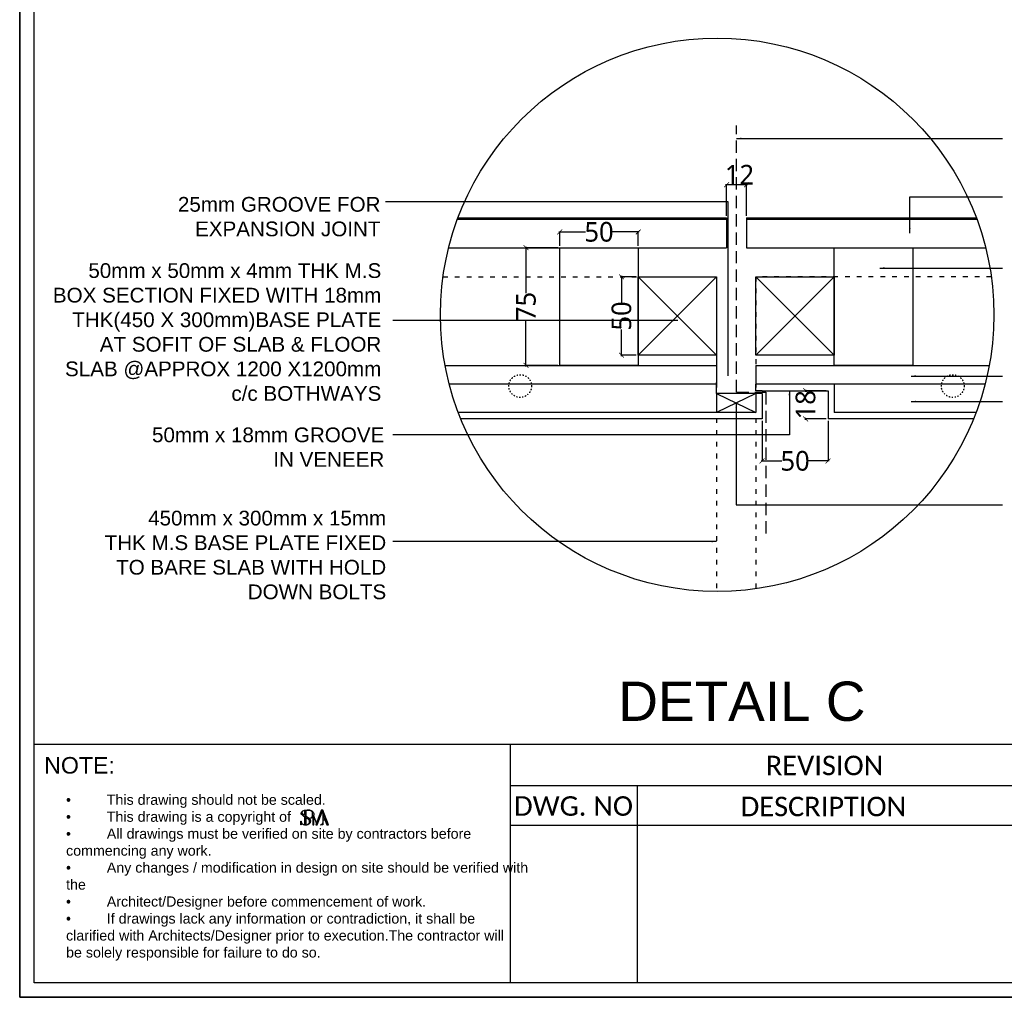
# Model space of a CAD drawing. Header units: millimetres. Extents: x 502444 to 745500, y -417645 to -375189.
# Tile 16 of 208: x 534303 to 544319, y -416908 to -406960. Entities that reach past the tile are written whole.
import ezdxf

# ---------------------------------------------------------------- set-up
doc = ezdxf.new("R2010")
doc.units = ezdxf.units.MM
doc.linetypes.add('11aa1PB-bd$0$11aa1PB-af$0$TRATTEGGIATA', pattern=[0.75, 0.5, -0.25])
doc.linetypes.add('ACAD_ISO03W100', pattern=[30, 12, -18])
doc.layers.get('Defpoints').update_dxf_attribs({"color": 251})
for name, color, linetype, lineweight in [('0FM-WS-TEXT', 7, 'Continuous', 25), ('G-ANNO-TEXT', 231, 'Continuous', 9), ('Text', 7, 'Continuous', 25), ('Wall New', 1, 'Continuous', 50)]:
    doc.layers.add(name, color=color, linetype=linetype, lineweight=lineweight)
doc.layers.add('DIMENSIONS', color=7, linetype='Continuous', lineweight=25, true_color=0xcc0000)
doc.styles.add('ARIAL', font='arial.ttf')
doc.styles.add('Arial_B_4', font='arialbd.ttf', dxfattribs={"height": 800})
doc.styles.add('RS75', font='@Malgun Gothic', dxfattribs={"height": 75})
doc.dimstyles.new('DIM', dxfattribs={"dimtxt": 100, "dimasz": 50, "dimexe": 0, "dimexo": 20, "dimgap": 0, "dimtad": 0, "dimdec": 0, "dimrnd": 5, "dimzin": 0, "dimdsep": 46, "dimtxsty": 'Standard', "dimblk": 'OBLIQUE', "dimcen": 0, "dimdle": 10, "dimadec": 4, "dimazin": 0, "dimtfac": 1, "dimtdec": 0, "dimtofl": 0, "dimtmove": 1, "dimatfit": 3, "dimfxl": 1, "dimtolj": 1, "dimtzin": 0, "dimarcsym": 0})
doc.dimstyles.get("Standard").update_dxf_attribs({"dimtxt": 0.18, "dimasz": 0.18, "dimexe": 0.18, "dimexo": 0.0625, "dimgap": 0.09, "dimtad": 0, "dimtih": 1, "dimtoh": 1, "dimdec": 4, "dimzin": 0, "dimdsep": 46, "dimtxsty": 'Standard', "dimcen": 0.09, "dimadec": 0, "dimazin": 0, "dimtfac": 1, "dimtdec": 4, "dimtofl": 0, "dimtmove": 0, "dimatfit": 3, "dimfxl": 1, "dimtolj": 1, "dimtzin": 0, "dimarcsym": 0})

# ---------------------------------------------------------------- blocks, each defined once
blk = doc.blocks.new('logo')
at = {"layer": 'Wall New'}
h = blk.add_hatch(color=7, dxfattribs=at)
h.dxf.hatch_style = 1
edge = h.paths.add_edge_path()
edge.add_spline(control_points=[(65926.32732787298, -4520.094032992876), (65926.1228509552, -4519.88899023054), (65924.3385281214, -4518.183820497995), (65919.54680315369, -4515.182403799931), (65911.55111347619, -4509.614694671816), (65903.25496574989, -4503.348192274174), (65895.79311485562, -4499.10011948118), (65893.55091115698, -4494.881910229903), (65893.54196151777, -4492.071246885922), (65894.92808825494, -4489.731452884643), (65896.12217980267, -4488.297914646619), (65896.67030885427, -4487.639871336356)], knot_values=[0, 0, 0, 0, 0.867858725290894, 7.401282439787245, 16.84919293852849, 30.07839875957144, 38.91655751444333, 41.68812970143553, 43.97194689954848, 47.01151844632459, 49.590735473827, 49.590735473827, 49.590735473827, 49.590735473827], degree=3, periodic=0)
edge.add_spline(control_points=[(65896.67030885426, -4487.639871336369), (65895.92114814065, -4488.165959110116), (65893.8028151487, -4489.870670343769), (65891.35862709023, -4492.807859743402), (65890.06492843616, -4496.706629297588), (65889.90602339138, -4500.58724637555), (65893.86920417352, -4504.223637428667), (65899.16805926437, -4508.363811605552), (65907.17849125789, -4513.833384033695), (65915.43403955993, -4518.995131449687), (65922.35502716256, -4524.055133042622), (65926.76506230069, -4528.964500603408), (65927.36107414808, -4534.817846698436), (65925.8635055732, -4540.194380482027), (65922.60699536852, -4544.541443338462), (65919.71695260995, -4546.410011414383), (65918.29826566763, -4547.023579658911), (65918.27821879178, -4547.032193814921)], knot_values=[50.48678172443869, 50.48678172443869, 50.48678172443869, 50.48678172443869, 53.20760084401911, 58.5349938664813, 61.6369995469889, 65.56471417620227, 69.20875779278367, 76.89681575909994, 86.16477467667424, 98.12987605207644, 106.0842714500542, 112.0372464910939, 117.1298886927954, 122.963482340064, 128.467721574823, 133.031523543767, 133.0968729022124, 133.0968729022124, 133.0968729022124, 133.0968729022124], weights=[1, 1, 1, 1, 1, 1, 1, 1, 1, 1, 1, 1, 1, 1, 1, 1, 1, 1], degree=3, periodic=0)
edge.add_spline(control_points=[(65918.27821879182, -4547.032193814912), (65918.99569904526, -4546.806679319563), (65920.83715103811, -4546.227884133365), (65923.71842912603, -4544.578977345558), (65926.7764144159, -4542.078668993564), (65929.39307902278, -4538.740599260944), (65930.6263412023, -4535.02370299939), (65931.04522361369, -4531.116775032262), (65930.8020001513, -4527.156352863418), (65929.02379137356, -4523.240054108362), (65927.2905837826, -4521.05995449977), (65926.32732787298, -4520.094032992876)], knot_values=[49.590735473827, 49.590735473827, 49.590735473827, 49.590735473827, 51.84319754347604, 55.37180156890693, 59.46141335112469, 63.65059152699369, 67.90451495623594, 71.00000374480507, 75.43421065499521, 79.60582464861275, 83.69415918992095, 83.69415918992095, 83.69415918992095, 83.69415918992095], degree=3, periodic=0)
edge = h.paths.add_edge_path()
edge.add_spline(control_points=[(65911.15706209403, -4483.714697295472), (65909.66705064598, -4483.714697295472), (65908.17703919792, -4483.714697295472), (65906.68702774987, -4483.714697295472)], knot_values=[7.51567503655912, 7.51567503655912, 7.51567503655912, 7.51567503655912, 11.98570938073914, 11.98570938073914, 11.98570938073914, 11.98570938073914], weights=[1, 1, 1, 1], degree=3, periodic=0)
edge.add_spline(control_points=[(65906.68702774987, -4483.714697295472), (65906.68702774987, -4490.752476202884), (65906.68702774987, -4497.790255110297), (65906.68702774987, -4504.82803401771)], knot_values=[6.51567503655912, 6.51567503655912, 6.51567503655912, 6.51567503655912, 7.51567503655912, 7.51567503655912, 7.51567503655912, 7.51567503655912], weights=[1, 1, 1, 1], degree=3, periodic=0)
edge.add_spline(control_points=[(65906.68702774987, -4504.82803401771), (65907.7610623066, -4505.584761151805), (65908.81980067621, -4506.349529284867), (65910.30172647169, -4507.426266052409), (65910.72951816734, -4507.737715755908), (65911.15706209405, -4508.048751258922)], knot_values=[1, 1, 1, 1, 4.920055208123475, 4.920055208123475, 6.51567503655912, 6.51567503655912, 6.51567503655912, 6.51567503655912], weights=[1, 1, 1, 1, 1, 1], degree=3, periodic=0)
edge.add_spline(control_points=[(65911.15706209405, -4508.048751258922), (65911.15706209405, -4499.937399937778), (65911.15706209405, -4491.826048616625), (65911.15706209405, -4483.714697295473)], knot_values=[0, 0, 0, 0, 1, 1, 1, 1], weights=[1, 1, 1, 1], degree=3, periodic=0)
edge = h.paths.add_edge_path()
edge.add_spline(control_points=[(65926.32732787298, -4520.094032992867), (65928.14327062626, -4519.864546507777), (65931.86601940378, -4519.394090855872), (65937.33780130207, -4516.948838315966), (65941.65530810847, -4512.901152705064), (65945.38716069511, -4507.704936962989), (65946.65059045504, -4501.28148697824), (65944.79144368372, -4495.055523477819), (65941.40787851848, -4490.274369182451), (65936.66029614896, -4486.676563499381), (65931.87478668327, -4484.349004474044), (65928.49271372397, -4483.882319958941), (65927.27794859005, -4483.714697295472)], knot_values=[28.10659587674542, 28.10659587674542, 28.10659587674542, 28.10659587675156, 33.58032347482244, 39.32793679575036, 45.72688672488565, 51.12485412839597, 58.33784476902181, 64.40102770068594, 70.15272062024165, 75.6086114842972, 82.14980521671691, 85.81611139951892, 85.81611139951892, 85.81611139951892, 85.81611139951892], weights=[1, 1, 1, 1, 1, 1, 1, 1, 1, 1, 1, 1, 1], degree=3, periodic=0)
edge.add_spline(control_points=[(65927.27794859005, -4483.714697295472), (65928.17363530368, -4483.993565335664), (65930.36068687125, -4484.674494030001), (65934.01291733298, -4486.583985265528), (65937.5791297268, -4489.345575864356), (65940.13153193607, -4494.178919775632), (65940.50509810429, -4500.222536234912), (65940.47639201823, -4506.385122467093), (65939.47854824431, -4511.955339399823), (65935.97118947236, -4516.407761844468), (65931.20475309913, -4519.054080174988), (65927.61298398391, -4519.819908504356), (65926.32732787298, -4520.094032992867)], knot_values=[85.81611139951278, 85.81611139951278, 85.81611139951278, 85.81611139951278, 88.62523408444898, 92.675313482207, 98.1508549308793, 101.8316851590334, 108.7094344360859, 115.9402996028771, 120.4648801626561, 125.325234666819, 132.3907371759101, 136.3297490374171, 136.3297490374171, 136.3297490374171, 136.3297490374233], weights=[1, 1, 1, 1, 1, 1, 1, 1, 1, 1, 1, 1, 1], degree=3, periodic=0)
edge = h.paths.add_edge_path()
edge.add_spline(control_points=[(65911.08688957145, -4548.543095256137), (65911.08688957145, -4538.253733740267), (65911.08688957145, -4527.964372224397), (65911.08688957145, -4517.675010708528)], knot_values=[6.314873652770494, 6.314873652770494, 6.314873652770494, 6.314873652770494, 7.314873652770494, 7.314873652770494, 7.314873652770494, 7.314873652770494], weights=[1, 1, 1, 1], degree=3, periodic=0)
edge.add_spline(control_points=[(65911.08688957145, -4517.675010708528), (65910.08407910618, -4517.023955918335), (65909.07580028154, -4516.374427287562), (65907.58323034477, -4515.407846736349), (65907.09994556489, -4515.093867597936), (65906.61685522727, -4514.778347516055)], knot_values=[1, 1, 1, 1, 4.595369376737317, 4.595369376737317, 6.314873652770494, 6.314873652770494, 6.314873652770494, 6.314873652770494], weights=[1, 1, 1, 1, 1, 1], degree=3, periodic=0)
edge.add_spline(control_points=[(65906.61685522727, -4514.778347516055), (65906.61685522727, -4525.950102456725), (65906.61685522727, -4537.121857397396), (65906.61685522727, -4548.293612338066)], knot_values=[0, 0, 0, 0, 1, 1, 1, 1], weights=[1, 1, 1, 1], degree=3, periodic=0)
edge.add_spline(control_points=[(65906.61685522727, -4548.293612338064), (65907.00464915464, -4548.342551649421), (65908.49631665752, -4548.495169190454), (65909.98572179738, -4548.525759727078), (65911.0868895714, -4548.543095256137)], knot_values=[38.64654216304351, 38.64654216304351, 38.64654216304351, 38.64654216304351, 39.81212905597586, 43.11924199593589, 43.11924199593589, 43.11924199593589, 43.11924199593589], weights=[1, 1, 1, 1, 1], degree=3, periodic=0)
edge = h.paths.add_edge_path()
edge.add_spline(control_points=[(65897.79348206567, -4544.969844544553), (65897.52532202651, -4544.796118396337), (65896.04820641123, -4543.812354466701), (65893.46709142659, -4541.89074111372), (65891.46649840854, -4538.366520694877), (65889.99028359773, -4535.013483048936), (65889.74944239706, -4532.603148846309), (65889.6676251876, -4531.346926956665), (65889.6569317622, -4531.182740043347)], knot_values=[12.44897845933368, 12.44897845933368, 12.44897845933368, 12.44897845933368, 13.40008544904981, 17.7243823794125, 21.96377375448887, 25.36521328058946, 28.64998448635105, 29.14384819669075, 29.14384819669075, 29.14384819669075, 29.14384819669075], weights=[1, 1, 1, 1, 1, 1, 1, 1, 1], degree=3, periodic=0)
edge.add_spline(control_points=[(65889.6569317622, -4531.182740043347), (65889.4526859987, -4531.182740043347), (65889.24844023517, -4531.182740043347), (65889.04419447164, -4531.182740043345)], knot_values=[11.83624116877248, 11.83624116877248, 11.83624116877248, 11.83624116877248, 12.44897845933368, 12.44897845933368, 12.44897845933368, 12.44897845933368], weights=[1, 1, 1, 1], degree=3, periodic=0)
edge.add_spline(control_points=[(65889.04419447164, -4531.182740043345), (65889.04419447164, -4536.877253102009), (65889.04419447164, -4542.571766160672), (65889.04419447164, -4548.266279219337)], knot_values=[10.83624116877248, 10.83624116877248, 10.83624116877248, 10.83624116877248, 11.83624116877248, 11.83624116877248, 11.83624116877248, 11.83624116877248], weights=[1, 1, 1, 1], degree=3, periodic=0)
edge.add_spline(control_points=[(65889.04419447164, -4548.266279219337), (65889.24844023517, -4548.266279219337), (65889.4526859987, -4548.266279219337), (65889.6569317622, -4548.266279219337)], knot_values=[10.22350387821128, 10.22350387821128, 10.22350387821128, 10.22350387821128, 10.83624116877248, 10.83624116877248, 10.83624116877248, 10.83624116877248], weights=[1, 1, 1, 1], degree=3, periodic=0)
edge.add_spline(control_points=[(65889.6569317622, -4548.266279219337), (65889.83347909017, -4547.739648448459), (65890.25426248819, -4546.484475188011), (65891.58212756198, -4544.557764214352), (65894.13099015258, -4544.220281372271), (65896.18907932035, -4544.414592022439), (65897.364632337, -4544.821428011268), (65897.79348206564, -4544.969844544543)], knot_values=[0, 0, 0, 0, 1.678080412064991, 3.99954157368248, 6.506296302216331, 8.867441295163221, 10.22350387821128, 10.22350387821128, 10.22350387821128, 10.22350387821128], weights=[1, 1, 1, 1, 1, 1, 1, 1], degree=3, periodic=0)
edge = h.paths.add_edge_path()
edge.add_spline(control_points=[(65945.517516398, -4548.543095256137), (65945.51751639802, -4535.384023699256), (65945.51751639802, -4522.224952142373), (65945.51751639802, -4509.06588058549)], knot_values=[9.93112164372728, 9.93112164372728, 9.93112164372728, 9.93112164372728, 10.93112164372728, 10.93112164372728, 10.93112164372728, 10.93112164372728], weights=[1, 1, 1, 1], degree=3, periodic=0)
edge.add_spline(control_points=[(65945.51751639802, -4509.065880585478), (65945.05203890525, -4509.975354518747), (65944.50800626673, -4510.828885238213), (65943.47031053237, -4512.244242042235), (65942.99810929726, -4512.825395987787), (65942.0626877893, -4513.899088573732), (65941.59815929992, -4514.398435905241), (65941.11361179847, -4514.880069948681)], knot_values=[1, 1, 1, 1, 3.842019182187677, 3.842019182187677, 5.980474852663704, 5.980474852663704, 7.93112164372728, 7.93112164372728, 7.93112164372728, 7.93112164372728], weights=[1, 1, 1, 1, 1, 1, 1, 1], degree=3, periodic=0)
edge.add_spline(control_points=[(65941.11361179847, -4514.880069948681), (65941.11361179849, -4526.101078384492), (65941.11361179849, -4537.322086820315), (65941.11361179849, -4548.543095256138)], knot_values=[7.93112164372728, 7.93112164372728, 7.93112164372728, 7.93112164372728, 8.93112164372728, 8.93112164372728, 8.93112164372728, 8.93112164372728], weights=[1, 1, 1, 1], degree=3, periodic=0)
edge.add_spline(control_points=[(65941.11361179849, -4548.543095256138), (65942.58157999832, -4548.543095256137), (65944.04954819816, -4548.543095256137), (65945.517516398, -4548.543095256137)], knot_values=[8.93112164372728, 8.93112164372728, 8.93112164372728, 8.93112164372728, 9.93112164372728, 9.93112164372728, 9.93112164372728, 9.93112164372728], weights=[1, 1, 1, 1], degree=3, periodic=0)
h.paths.add_polyline_path([(65984.91565439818, -4483.714697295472), (65978.65695236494, -4483.714697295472, 0.3141900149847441), (65977.71864755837, -4484.368887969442), (65954.0674425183, -4548.543095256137), (65961.02334941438, -4548.543095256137)])
h.paths.add_polyline_path([(65986.1063843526, -4483.714697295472), (65986.1063843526, -4502.120993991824), (66002.9347906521, -4548.543095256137), (66009.60722965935, -4548.543095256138)])
edge = h.paths.add_edge_path()
edge.add_spline(control_points=[(65984.91565439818, -4539.499142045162), (65984.71275300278, -4539.990887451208), (65983.98333063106, -4541.758692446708), (65982.43184989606, -4544.703680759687), (65978.81295694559, -4547.223003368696), (65976.04276459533, -4548.071853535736), (65974.55115696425, -4548.52891616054)], knot_values=[1, 1, 1, 1, 2.599130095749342, 6.748808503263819, 10.75272234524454, 15.42372173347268, 15.42372173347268, 15.42372173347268, 15.42372173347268], weights=[1, 1, 1, 1, 1, 1, 1], degree=3, periodic=0)
edge.add_spline(control_points=[(65974.55115696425, -4548.52891616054), (65978.00598944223, -4548.52891616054), (65981.4608219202, -4548.52891616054), (65984.91565439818, -4548.52891616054)], knot_values=[0.1030468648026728, 0.1030468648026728, 0.1030468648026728, 0.1030468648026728, 0.9999999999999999, 0.9999999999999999, 0.9999999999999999, 0.9999999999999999], weights=[1, 1, 1, 1], degree=3, periodic=0)
edge.add_line((65984.91565439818, -4548.52891616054), (65984.91565439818, -4539.499142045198))
at = {"layer": 'Text'}
blk.add_line((65986.1063843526, -4525.915012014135), (65994.73191813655, -4525.915012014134), dxfattribs=at)
blk.add_lwpolyline([(65984.91565439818, -4483.714697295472), (65978.65695236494, -4483.714697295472, 0.3141900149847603), (65977.71864755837, -4484.368887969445), (65954.0674425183, -4548.543095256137), (65961.02334941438, -4548.543095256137), (65984.91565439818, -4483.714697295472), (65984.91565439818, -4548.543095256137)], format="xyb", dxfattribs=at)
blk.add_lwpolyline([(65986.1063843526, -4502.120993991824), (66002.9347906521, -4548.543095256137), (66009.60722965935, -4548.543095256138), (65986.1063843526, -4483.714697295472), (65986.1063843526, -4548.543095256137)], dxfattribs=at)
for points, knots in [([(65897.79348206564, -4544.969844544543), (65897.364632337, -4544.821428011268), (65896.18907932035, -4544.414592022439), (65894.13099015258, -4544.220281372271), (65891.58212756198, -4544.557764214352), (65890.25426248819, -4546.484475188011), (65889.83347909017, -4547.739648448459), (65889.6569317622, -4548.266279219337), (65889.4526859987, -4548.266279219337), (65889.24844023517, -4548.266279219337), (65889.04419447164, -4548.266279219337), (65889.04419447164, -4542.571766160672), (65889.04419447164, -4536.877253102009), (65889.04419447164, -4531.182740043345), (65889.24844023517, -4531.182740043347), (65889.4526859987, -4531.182740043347), (65889.6569317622, -4531.182740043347), (65889.6676251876, -4531.346926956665), (65889.74944239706, -4532.603148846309), (65889.99028359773, -4535.013483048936), (65891.46649840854, -4538.366520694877), (65893.46709142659, -4541.89074111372), (65897.32712590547, -4544.764496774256), (65901.91570660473, -4547.517138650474), (65906.99685920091, -4548.480432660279), (65910.17513324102, -4548.529156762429), (65911.37099373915, -4548.547489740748), (65911.93215329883, -4548.49033947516), (65914.30047313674, -4548.249142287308), (65918.1799144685, -4547.403789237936), (65922.60699536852, -4544.541443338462), (65925.8635055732, -4540.194380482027), (65927.36107414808, -4534.817846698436), (65926.76506230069, -4528.964500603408), (65922.35502716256, -4524.055133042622), (65915.43403955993, -4518.995131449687), (65907.17849125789, -4513.833384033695), (65899.16805926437, -4508.363811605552), (65893.86920417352, -4504.223637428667), (65889.90602339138, -4500.58724637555), (65890.06492843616, -4496.706629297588), (65891.35862709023, -4492.807859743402), (65895.08145327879, -4488.334126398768), (65900.64695517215, -4485.044764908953), (65905.06251132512, -4484.072427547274), (65906.68702774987, -4483.714697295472)], [0, 0, 0, 0, 1.356062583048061, 3.717207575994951, 6.223962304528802, 8.545423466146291, 10.22350387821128, 10.22350387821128, 10.22350387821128, 10.83624116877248, 10.83624116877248, 10.83624116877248, 11.83624116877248, 11.83624116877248, 11.83624116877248, 12.44897845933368, 12.44897845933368, 12.44897845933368, 12.94284216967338, 16.22761337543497, 19.62905290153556, 23.86844427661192, 28.19274120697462, 33.85834455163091, 39.81212905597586, 43.40365804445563, 43.40365804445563, 43.40365804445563, 45.09744699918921, 50.55213108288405, 55.11593305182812, 60.6201722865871, 66.45376593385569, 71.54640813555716, 77.49938317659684, 85.45377857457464, 97.41887994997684, 106.6868388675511, 114.3748968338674, 118.0189404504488, 121.9466550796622, 125.0486607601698, 130.376053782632, 138.9299321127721, 143.9086917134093, 143.9086917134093, 143.9086917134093, 143.9086917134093]), ([(65911.15706209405, -4483.714697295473), (65911.15706209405, -4491.826048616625), (65911.15706209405, -4499.937399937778), (65911.15706209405, -4508.048751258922), (65910.72951816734, -4507.737715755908), (65910.30172647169, -4507.426266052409), (65908.81980067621, -4506.349529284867), (65907.7610623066, -4505.584761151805), (65906.68702774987, -4504.82803401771), (65906.68702774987, -4497.790255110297), (65906.68702774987, -4490.752476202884), (65906.68702774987, -4483.714697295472), (65913.55066802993, -4483.714697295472), (65920.41430830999, -4483.714697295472), (65927.27794859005, -4483.714697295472), (65928.49271372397, -4483.882319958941), (65931.87478668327, -4484.349004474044), (65936.66029614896, -4486.676563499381), (65941.40787851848, -4490.274369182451), (65944.79144368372, -4495.055523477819), (65946.65059045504, -4501.28148697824), (65945.38716069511, -4507.704936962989), (65941.65530810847, -4512.901152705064), (65937.33780130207, -4516.948838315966), (65931.86601940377, -4519.394090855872), (65928.14327062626, -4519.864546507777), (65926.32732787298, -4520.094032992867), (65927.61298398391, -4519.819908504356), (65931.20475309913, -4519.054080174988), (65935.97118947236, -4516.407761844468), (65939.47854824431, -4511.955339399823), (65940.47639201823, -4506.385122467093), (65940.50509810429, -4500.222536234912), (65940.13153193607, -4494.178919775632), (65937.5791297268, -4489.345575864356), (65934.01291733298, -4486.583985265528), (65930.36068687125, -4484.674494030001), (65928.17363530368, -4483.993565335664), (65927.27794859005, -4483.714697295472), (65923.84612845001, -4483.714697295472), (65920.41430830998, -4483.714697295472), (65916.98248816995, -4483.714697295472)], [0, 0, 0, 0, 1, 1, 1, 2.595619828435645, 2.595619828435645, 6.51567503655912, 6.51567503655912, 6.51567503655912, 7.51567503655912, 7.51567503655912, 7.51567503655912, 28.10659587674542, 28.10659587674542, 28.10659587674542, 31.77290205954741, 38.31409579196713, 43.76998665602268, 49.52167957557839, 55.58486250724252, 62.79785314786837, 68.19582055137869, 74.59477048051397, 80.3423838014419, 85.81611139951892, 85.81611139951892, 85.81611139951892, 89.75512326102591, 96.82062577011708, 101.68098027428, 106.205560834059, 113.4364260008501, 120.3141752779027, 123.9950055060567, 129.470546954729, 133.5206263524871, 136.3297490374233, 136.3297490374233, 136.3297490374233, 137.3297490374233, 137.3297490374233, 137.3297490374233, 137.3297490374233]), ([(65906.61685522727, -4548.293612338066), (65906.61685522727, -4537.121857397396), (65906.61685522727, -4525.950102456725), (65906.61685522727, -4514.778347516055), (65907.09994556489, -4515.093867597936), (65907.58323034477, -4515.407846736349), (65909.07580028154, -4516.374427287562), (65910.08407910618, -4517.023955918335), (65911.08688957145, -4517.675010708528), (65911.08688957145, -4527.964372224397), (65911.08688957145, -4538.253733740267), (65911.08688957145, -4548.543095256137)], [0, 0, 0, 0, 1, 1, 1, 2.719504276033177, 2.719504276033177, 6.314873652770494, 6.314873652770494, 6.314873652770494, 7.314873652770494, 7.314873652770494, 7.314873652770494, 7.314873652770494]), ([(65957.16600532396, -4540.13558234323), (65953.28317568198, -4529.779015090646), (65949.40034604, -4519.422447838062), (65945.51751639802, -4509.065880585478), (65945.05203890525, -4509.975354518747), (65944.50800626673, -4510.828885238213), (65943.47031053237, -4512.244242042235), (65942.99810929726, -4512.825395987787), (65942.0626877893, -4513.899088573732), (65941.59815929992, -4514.398435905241), (65941.11361179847, -4514.880069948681), (65941.11361179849, -4526.101078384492), (65941.11361179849, -4537.322086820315), (65941.11361179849, -4548.543095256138), (65942.58157999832, -4548.543095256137), (65944.04954819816, -4548.543095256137), (65945.517516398, -4548.543095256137), (65945.51751639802, -4535.384023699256), (65945.51751639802, -4522.224952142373), (65945.51751639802, -4509.06588058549)], [0, 0, 0, 0, 1, 1, 1, 3.842019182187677, 3.842019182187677, 5.980474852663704, 5.980474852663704, 7.93112164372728, 7.93112164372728, 7.93112164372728, 8.93112164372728, 8.93112164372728, 8.93112164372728, 9.93112164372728, 9.93112164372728, 9.93112164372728, 10.93112164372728, 10.93112164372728, 10.93112164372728, 10.93112164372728]), ([(65986.10638435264, -4548.52891616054), (65982.25464188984, -4548.52891616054), (65978.40289942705, -4548.52891616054), (65974.55115696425, -4548.52891616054), (65976.04276459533, -4548.071853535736), (65978.81295694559, -4547.223003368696), (65982.43184989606, -4544.703680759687), (65983.98333063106, -4541.758692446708), (65984.71275300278, -4539.990887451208), (65984.91565439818, -4539.499142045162)], [0, 0, 0, 0, 1, 1, 1, 5.670999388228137, 9.674913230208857, 13.82459163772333, 15.42372173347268, 15.42372173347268, 15.42372173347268, 15.42372173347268])]:
    blk.add_open_spline(points, degree=3, knots=knots, dxfattribs=at)
blk.add_spline([(65896.67030885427, -4487.639871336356), (65895.06986562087, -4489.66247904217), (65893.71573726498, -4492.383752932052), (65893.71573726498, -4494.667570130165), (65894.90604788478, -4497.170522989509), (65901.80429062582, -4502.695674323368), (65912.62742102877, -4510.303021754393), (65920.40413111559, -4515.668261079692), (65925.69999214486, -4519.494418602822), (65928.86516979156, -4523.308275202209), (65930.5239822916, -4527.135899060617), (65930.92594637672, -4531.551849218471), (65930.57451732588, -4534.62732454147), (65929.16774830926, -4538.641906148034), (65926.64920853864, -4541.989468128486), (65923.50087590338, -4544.599626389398), (65920.40728955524, -4546.296909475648), (65918.27821879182, -4547.032193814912)], degree=3, dxfattribs=at)
blk = doc.blocks.new('sheet format horizontal')
at = {"layer": 'Text'}
for p, q in [((66762.25933642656, -4420.849678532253), (65217.44054091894, -4420.849678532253)), ((65503.32595826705, -4420.849678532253), (65503.32595826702, -4563.962514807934)), ((65503.32595826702, -4445.387557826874), (65858.9499393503, -4445.387557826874)), ((65579.50181680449, -4445.387557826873), (65579.50181680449, -4563.962514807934)), ((65503.32595826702, -4469.266756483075), (65858.9499393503, -4469.266756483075))]:
    blk.add_line(p, q, dxfattribs=at)
for points in [[(66770.90544657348, -4572.608624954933), (66770.90544657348, -3464.929904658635), (65208.79443077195, -3464.929904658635), (65208.79443077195, -4572.608624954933)], [(66770.90544657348, -4572.608624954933), (65208.79443077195, -4572.608624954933), (65208.79443077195, -3464.929904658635), (66770.90544657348, -3464.929904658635)], [(65217.44054091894, -3473.576014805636), (66762.2593364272, -3473.576014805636), (66762.2593364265, -4563.962514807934), (65217.44054091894, -4563.962514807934)]]:
    blk.add_lwpolyline(points, close=True, dxfattribs=at)
at = {"layer": 'Wall New', "xscale": 0.1367789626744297, "yscale": 0.1367789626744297, "zscale": 0.1367789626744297}
blk.add_blockref('logo', (56365.39050921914, -3846.95104330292), dxfattribs=at)
at = {"layer": 'Text', "attachment_point": 1, "style": 'ARIAL'}
for s, insert, char_height, width in [('\\pxqc;{\\fCalibri|b0|i0|c0|p34;REVISION}', (65621.8472692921, -4427.503702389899), 11.68966550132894, 140.4132792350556), ('{\\fArial|b0|i0|c0|p34;NOTE:}', (65223.51726983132, -4428.303669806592), 9.943216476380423, 174.5199539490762), ('\\pxqc;{\\fCalibri|b0|i0|c0|p34;DWG. NO}', (65471.11763807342, -4451.874407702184), 11.68966550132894, 140.4132792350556), ('\\pxqc;{\\fCalibri|b0|i0|c0|p34;DESCRIPTION}', (65621.16219208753, -4452.16080587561), 11.68966550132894, 140.4132792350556)]:
    blk.add_mtext(s, dxfattribs=dict(at, insert=insert, char_height=char_height, width=width))
at = {"layer": 'Text', "insert": (65236.65204015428, -4450.882075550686), "char_height": 6.112949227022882, "width": 266.6739181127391, "attachment_point": 1}
blk.add_mtext('\\pxi-0.00088,l0.00088,t0.11563;{\\fSymbol|b0|i0|c2|p18;·^I}{\\fArial|b0|i0|c0|p34;This drawing should not be scaled.\\P{\\fSymbol|b0|i0|c2|p18;·^I}This drawing is a copyright of \\P{\\fSymbol|b0|i0|c2|p18;·^I}All drawings must be verified on site by contractors before commencing any work.\\P{\\fSymbol|b0|i0|c2|p18;·^I}Any changes / modification in design on site should be verified with the \\P{\\fSymbol|b0|i0|c2|p18;·^I}Architect/Designer before commencement of work.\\P{\\fSymbol|b0|i0|c2|p18;·^I}If drawings lack any information or contradiction, it shall be clarified with Architects/Designer prior to execution.The contractor will be solely responsible for failure to do so.}', dxfattribs=at)
blk = doc.blocks.new('_ArchTick')
at = {"color": 0, "linetype": 'ByBlock', "const_width": 0.15}
blk.add_lwpolyline([(-0.5, -0.5), (0.5, 0.5)], dxfattribs=at)
blk = doc.blocks.new('*D175')
at = {"layer": 'Defpoints', "color": 0, "lineweight": 25, "ltscale": 250, "transparency": 16777216}
for p in [(541855.8322086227, -411022.0191662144, 3.091664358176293e-08), (542525.9929146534, -411022.0191662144, 3.091664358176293e-08), (542525.9929146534, -411449.9875043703)]:
    blk.add_point(p, dxfattribs=at)
at = {"layer": 'DIMENSIONS', "color": 0, "lineweight": -2, "ltscale": 250, "transparency": 16777216}
for p, q in [((541855.8322086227, -411042.0191662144), (541855.8322086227, -411449.9875043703)), ((542525.9929146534, -411042.0191662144), (542525.9929146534, -411449.9875043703)), ((541845.8322086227, -411449.9875043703), (542054.7695555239, -411449.9875043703)), ((542535.9929146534, -411449.9875043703), (542327.0555677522, -411449.9875043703))]:
    blk.add_line(p, q, dxfattribs=at)
at = {"layer": 'DIMENSIONS', "color": 0, "lineweight": -2, "ltscale": 250, "transparency": 16777216, "xscale": 50, "yscale": 50, "zscale": 50, "rotation": 180}
blk.add_blockref('_ArchTick', (541855.8322086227, -411449.9875043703), dxfattribs=at)
at = {"layer": 'DIMENSIONS', "color": 0, "lineweight": -2, "ltscale": 250, "transparency": 16777216, "xscale": 50, "yscale": 50, "zscale": 50}
blk.add_blockref('_ArchTick', (542525.9929146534, -411449.9875043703), dxfattribs=at)
at = {"layer": 'DIMENSIONS', "color": 0, "ltscale": 250, "transparency": 16777216, "insert": (542190.912561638, -411449.9875043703), "char_height": 75, "attachment_point": 5, "style": 'RS75'}
blk.add_mtext('\\A1;{\\H2.6667x;50}', dxfattribs=at)
blk = doc.blocks.new('*D176')
at = {"layer": 'Defpoints', "color": 0, "lineweight": 25, "ltscale": 250, "transparency": 16777216}
for p in [(542525.992914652, -410734.807435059, 3.091664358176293e-08), (542297.7371446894, -411022.0816662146), (542525.9929146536, -411022.0816662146)]:
    blk.add_point(p, dxfattribs=at)
at = {"layer": 'DIMENSIONS', "color": 0, "lineweight": -2, "ltscale": 250, "transparency": 16777216}
for p, q in [((542297.7371446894, -410724.807435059), (542297.7371446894, -410745.6303904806)), ((542505.992914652, -410734.807435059), (542297.7371446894, -410734.807435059)), ((542297.7371446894, -411032.0816662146), (542297.7371446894, -411011.258710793)), ((542505.9929146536, -411022.0816662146), (542297.7371446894, -411022.0816662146))]:
    blk.add_line(p, q, dxfattribs=at)
at = {"layer": 'DIMENSIONS', "color": 0, "lineweight": -2, "ltscale": 250, "transparency": 16777216, "xscale": 50, "yscale": 50, "zscale": 50}
for p, rotation in [((542297.7371446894, -410734.807435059), 90), ((542297.7371446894, -411022.0816662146), 270)]:
    blk.add_blockref('_ArchTick', p, dxfattribs=dict(at, rotation=rotation))
at = {"layer": 'DIMENSIONS', "color": 0, "ltscale": 250, "transparency": 16777216, "insert": (542297.7371446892, -410878.4445506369), "char_height": 75, "attachment_point": 5, "rotation": 90, "style": 'RS75'}
blk.add_mtext('\\A1;{\\H2.6667x;18}', dxfattribs=at)
blk = doc.blocks.new('*D177')
at = {"layer": 'Defpoints', "color": 0, "lineweight": 25, "ltscale": 250, "transparency": 16777216}
for p in [(539797.4814686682, -409119.6351911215), (539797.4814686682, -409280.3599458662, 3.091664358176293e-08), (540595.2918329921, -409280.3599458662, 3.091664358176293e-08)]:
    blk.add_point(p, dxfattribs=at)
at = {"layer": 'DIMENSIONS', "color": 0, "lineweight": -2, "ltscale": 250, "transparency": 16777216}
for p, q in [((539787.4814686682, -409119.6351911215), (540060.243644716, -409119.6351911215)), ((539797.4814686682, -409260.3599458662), (539797.4814686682, -409119.6351911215)), ((540605.2918329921, -409119.6351911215), (540332.5296569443, -409119.6351911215)), ((540595.2918329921, -409260.3599458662), (540595.2918329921, -409119.6351911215))]:
    blk.add_line(p, q, dxfattribs=at)
at = {"layer": 'DIMENSIONS', "color": 0, "lineweight": -2, "ltscale": 250, "transparency": 16777216, "xscale": 50, "yscale": 50, "zscale": 50, "rotation": 180}
blk.add_blockref('_ArchTick', (539797.4814686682, -409119.6351911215), dxfattribs=at)
at = {"layer": 'DIMENSIONS', "color": 0, "lineweight": -2, "ltscale": 250, "transparency": 16777216, "xscale": 50, "yscale": 50, "zscale": 50}
blk.add_blockref('_ArchTick', (540595.2918329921, -409119.6351911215), dxfattribs=at)
at = {"layer": 'DIMENSIONS', "color": 0, "ltscale": 250, "transparency": 16777216, "insert": (540196.3866508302, -409119.6351911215), "char_height": 75, "attachment_point": 5, "style": 'RS75'}
blk.add_mtext('\\A1;{\\H2.6667x;50}', dxfattribs=at)
blk = doc.blocks.new('*D178')
at = {"layer": 'Defpoints', "color": 0, "lineweight": 25, "ltscale": 250, "transparency": 16777216}
for p in [(539797.4814686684, -409280.3599458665, 3.091664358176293e-08), (539453.260361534, -410477.0754923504), (539797.4814686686, -410477.0754923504, 3.091664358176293e-08)]:
    blk.add_point(p, dxfattribs=at)
at = {"layer": 'DIMENSIONS', "color": 0, "lineweight": -2, "ltscale": 250, "transparency": 16777216}
for p, q in [((539453.260361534, -409270.3599458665), (539453.260361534, -409741.6236141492)), ((539777.4814686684, -409280.3599458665), (539453.260361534, -409280.3599458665)), ((539453.260361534, -410487.0754923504), (539453.260361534, -410015.8118240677)), ((539777.4814686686, -410477.0754923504), (539453.260361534, -410477.0754923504))]:
    blk.add_line(p, q, dxfattribs=at)
at = {"layer": 'DIMENSIONS', "color": 0, "lineweight": -2, "ltscale": 250, "transparency": 16777216, "xscale": 50, "yscale": 50, "zscale": 50}
for p, rotation in [((539453.260361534, -409280.3599458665), 90), ((539453.260361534, -410477.0754923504), 270)]:
    blk.add_blockref('_ArchTick', p, dxfattribs=dict(at, rotation=rotation))
at = {"layer": 'DIMENSIONS', "color": 0, "ltscale": 250, "transparency": 16777216, "insert": (539453.2603615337, -409878.7177191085), "char_height": 75, "attachment_point": 5, "rotation": 90, "style": 'RS75'}
blk.add_mtext('\\A1;{\\H2.6667x;75}', dxfattribs=at)
blk = doc.blocks.new('*D179')
at = {"layer": 'Defpoints', "color": 0, "lineweight": 25, "ltscale": 250, "transparency": 16777216}
for p in [(540595.2918329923, -409575.5497806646, 3.091664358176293e-08), (540425.2551241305, -410373.3601449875), (540595.2918329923, -410373.3601449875, 3.091664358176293e-08)]:
    blk.add_point(p, dxfattribs=at)
at = {"layer": 'DIMENSIONS', "color": 0, "lineweight": -2, "ltscale": 250, "transparency": 16777216}
for p, q in [((540425.2551241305, -409565.5497806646), (540425.2551241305, -409838.3119567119)), ((540575.2918329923, -409575.5497806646), (540425.2551241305, -409575.5497806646)), ((540425.2551241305, -410383.3601449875), (540425.2551241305, -410110.5979689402)), ((540575.2918329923, -410373.3601449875), (540425.2551241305, -410373.3601449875))]:
    blk.add_line(p, q, dxfattribs=at)
at = {"layer": 'DIMENSIONS', "color": 0, "lineweight": -2, "ltscale": 250, "transparency": 16777216, "xscale": 50, "yscale": 50, "zscale": 50}
for p, rotation in [((540425.2551241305, -409575.5497806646), 90), ((540425.2551241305, -410373.3601449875), 270)]:
    blk.add_blockref('_ArchTick', p, dxfattribs=dict(at, rotation=rotation))
at = {"layer": 'DIMENSIONS', "color": 0, "ltscale": 250, "transparency": 16777216, "insert": (540425.2551241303, -409974.4549628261), "char_height": 75, "attachment_point": 5, "rotation": 90, "style": 'RS75'}
blk.add_mtext('\\A1;{\\H2.6667x;50}', dxfattribs=at)
blk = doc.blocks.new('*D240')
at = {"layer": 'Defpoints', "color": 0, "lineweight": 25, "ltscale": 250, "transparency": 16777216}
for p in [(541493.422975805, -408639.0237996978), (541493.422975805, -408977.1920074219, 3.091664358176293e-08), (541696.409469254, -408977.1920074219, 3.091664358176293e-08)]:
    blk.add_point(p, dxfattribs=at)
at = {"layer": 'DIMENSIONS', "color": 0, "lineweight": -2, "ltscale": 250, "transparency": 16777216}
for p, q in [((541706.409469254, -408639.0237996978), (541483.422975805, -408639.0237996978)), ((541493.422975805, -408957.1920074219), (541493.422975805, -408639.0237996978)), ((541696.409469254, -408957.1920074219), (541696.409469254, -408639.0237996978))]:
    blk.add_line(p, q, dxfattribs=at)
at = {"layer": 'DIMENSIONS', "color": 0, "lineweight": -2, "ltscale": 250, "transparency": 16777216, "xscale": 50, "yscale": 50, "zscale": 50, "rotation": 180}
blk.add_blockref('_ArchTick', (541493.422975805, -408639.0237996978), dxfattribs=at)
at = {"layer": 'DIMENSIONS', "color": 0, "lineweight": -2, "ltscale": 250, "transparency": 16777216, "xscale": 50, "yscale": 50, "zscale": 50}
blk.add_blockref('_ArchTick', (541696.409469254, -408639.0237996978), dxfattribs=at)
at = {"layer": 'DIMENSIONS', "color": 0, "ltscale": 250, "transparency": 16777216, "insert": (541625.5687795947, -408536.8486094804), "char_height": 75, "attachment_point": 5, "style": 'RS75'}
blk.add_mtext('\\A1;{\\H2.6667x;12}', dxfattribs=at)

msp = doc.modelspace()

# ---------------------------------------------------------------- linework, layer by layer
at = {"layer": '0FM-WS-TEXT', "color": 1, "linetype": '11aa1PB-bd$0$11aa1PB-af$0$TRATTEGGIATA', "lineweight": 30, "ltscale": 250}
for p, q in [((541594.9162225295, -410751.1086095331, 3.091664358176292e-08), (541594.9162225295, -408035.7972745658, 3.091664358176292e-08)), ((541594.9162225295, -410751.1086095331, 3.091664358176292e-08), (541894.7097863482, -410751.1086095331, 3.091664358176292e-08)), ((541894.709786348, -410751.1086095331, 3.091664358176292e-08), (541894.7097863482, -412213.2927840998, 3.091664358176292e-08))]:
    msp.add_line(p, q, dxfattribs=at)
at = {"layer": '0FM-WS-TEXT', "color": 18, "lineweight": 25, "true_color": 0x000000}
for p, q in [((541493.422975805, -408993.14821471, 3.091664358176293e-08), (538755.5088751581, -408993.1482147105, 3.091664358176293e-08)), ((541493.422975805, -408977.1920074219, 3.091664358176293e-08), (541493.422975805, -409280.3599458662, 3.091664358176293e-08)), ((541696.409469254, -408977.1920074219, 3.091664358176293e-08), (541696.409469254, -409280.3599458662, 3.091664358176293e-08)), ((544041.466537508, -408993.1482147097, 3.091664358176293e-08), (541696.409469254, -408993.14821471, 3.091664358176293e-08)), ((538667.2392689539, -409280.3599458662, 3.091664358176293e-08), (541493.422975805, -409280.3599458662, 3.091664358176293e-08)), ((541696.409469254, -409280.3599458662, 3.091664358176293e-08), (544129.7361437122, -409280.3599458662, 3.091664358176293e-08)), ((540595.2918329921, -409575.5497806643, 3.091664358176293e-08), (541393.1021973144, -410373.3601449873, 3.091664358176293e-08)), ((541393.1021973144, -409575.5497806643, 3.091664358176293e-08), (540595.2918329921, -410373.3601449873, 3.091664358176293e-08)), ((541792.0073794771, -409575.5497806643, 3.091664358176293e-08), (542589.8177437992, -410373.3601449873, 3.091664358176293e-08)), ((542589.8177437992, -409575.5497806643, 3.091664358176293e-08), (541792.0073794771, -410373.3601449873, 3.091664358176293e-08)), ((541393.1021973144, -410373.3601449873, 3.091664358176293e-08), (541393.1021973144, -410668.5499797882, 3.091664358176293e-08)), ((538630.7329538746, -410477.0754923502, 3.091664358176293e-08), (541393.1021973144, -410477.0754923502, 3.091664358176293e-08)), ((541792.0073794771, -410477.0754923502, 3.091664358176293e-08), (541792.0073794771, -410668.5499797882, 3.091664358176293e-08)), ((541792.0073794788, -410477.075492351, 3.091664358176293e-08), (544166.2424587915, -410477.0754923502, 3.091664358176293e-08)), ((541393.1021973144, -410668.5499797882, 3.091664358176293e-08), (538673.2752138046, -410668.5499797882, 3.091664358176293e-08)), ((541393.1021973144, -410764.6572151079), (541393.1021973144, -410651.9520214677, 3.091664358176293e-08)), ((544123.7001988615, -410668.5499797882, 3.091664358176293e-08), (541792.0073794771, -410668.5499797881, 3.091664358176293e-08)), ((541792.0073794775, -410734.8074350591), (541792.0073794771, -410668.5499797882, 3.091664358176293e-08)), ((542589.8177437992, -410670.982605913), (542589.8177437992, -410958.1943370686)), ((541855.8322086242, -410764.6572151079), (541393.1021973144, -410764.6572151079)), ((541393.1021973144, -410764.6572151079), (541393.1021973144, -410957.8738313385, 3.091664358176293e-08)), ((541393.1021973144, -410764.6572151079), (541792.0073794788, -410958.1943370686)), ((541792.0073794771, -410764.6572151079), (541393.1021973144, -410957.8738313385, 3.091664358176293e-08)), ((541855.8322086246, -410734.8074350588), (541792.0073794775, -410734.8074350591)), ((541792.0073794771, -410764.6572151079), (541792.0073794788, -410958.1943370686)), ((541855.8322086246, -410734.8074350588), (542525.9929146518, -410734.8074350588)), ((541855.8322086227, -410764.6572151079), (541855.8322086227, -411022.0191662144)), ((542525.9929146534, -410734.8074350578), (542525.9929146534, -411022.0191662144)), ((541792.0073794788, -410958.1943370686), (538764.3324391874, -410955.7617109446, 3.091664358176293e-08)), ((544032.6429734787, -410955.7617109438, 3.091664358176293e-08), (542589.8177437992, -410955.7617109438))]:
    msp.add_line(p, q, dxfattribs=at)
at = {"layer": '0FM-WS-TEXT', "color": 18, "lineweight": 25, "true_color": 0x000000, "elevation": 3.091664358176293e-08}
for points in [[(538761.4163770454, -408977.1920074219), (541493.422975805, -408977.1920074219)], [(541696.409469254, -408977.1920074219), (544035.5590356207, -408977.1920074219)], [(541855.8322086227, -411019.5865400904), (538789.2880889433, -411019.5865400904)], [(544007.6873237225, -411019.5865400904), (542525.9929146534, -411019.5865400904)]]:
    msp.add_lwpolyline(points, dxfattribs=at)
for points in [[(540595.2918329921, -409280.3599458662), (540595.2918329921, -410477.0754923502), (539797.4814686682, -410477.0754923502), (539797.4814686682, -409280.3599458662)], [(543387.6281081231, -409280.3599458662), (543387.6281081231, -410477.0754923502), (542589.8177437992, -410477.0754923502), (542589.8177437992, -409280.3599458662)], [(541393.1021973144, -409575.5497806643), (541393.1021973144, -410373.3601449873), (540595.2918329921, -410373.3601449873), (540595.2918329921, -409575.5497806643)], [(542589.8177437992, -409575.5497806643), (542589.8177437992, -410373.3601449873), (541792.0073794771, -410373.3601449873), (541792.0073794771, -409575.5497806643)]]:
    msp.add_lwpolyline(points, close=True, dxfattribs=at)
at = {"layer": '0FM-WS-TEXT', "color": 18, "linetype": 'ACAD_ISO03W100', "lineweight": 25, "ltscale": 4, "true_color": 0x000000, "elevation": 3.091664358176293e-08}
for points in [[(538610.0549606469, -409575.5497806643), (541393.1021973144, -409575.5497806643), (541393.1021973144, -412777.7532054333)], [(544186.920452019, -409575.5497806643), (541792.0073794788, -409575.5497806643), (541792.0073794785, -412750.1184768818)]]:
    msp.add_lwpolyline(points, dxfattribs=at)
at = {"layer": '0FM-WS-TEXT', "color": 1, "lineweight": 25}
msp.add_circle((541398.4877063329, -409962.5924308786, 1.480822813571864e-08), 2815.165925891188, dxfattribs=at)
at = {"layer": '0FM-WS-TEXT', "color": 18, "linetype": 'ACAD_ISO03W100', "lineweight": 25, "true_color": 0x000000}
for centre in [(539394.6044649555, -410687.7424022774, 3.091664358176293e-08), (543795.2279801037, -410687.7424022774, 3.091664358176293e-08)]:
    msp.add_circle(centre, 115.8056569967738, dxfattribs=at)

# ---------------------------------------------------------------- block references
at = {"layer": 'Wall New', "color": 5, "true_color": 0x0000ff, "xscale": 16.94267598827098, "yscale": 16.94267598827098, "zscale": 16.94267598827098}
msp.add_blockref('sheet format horizontal', (-570508.6996438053, -339435.373458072, 2803.511267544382), dxfattribs=at)

# ---------------------------------------------------------------- texts
at = {"layer": 'G-ANNO-TEXT', "color": 7, "attachment_point": 1, "style": 'Arial_B_4'}
for s, insert, char_height, width in [('\\A1;\\pxqr;{\\fArial|b0|i0|c0|p34;25mm GROOVE FOR EXPANSION JOINT }', (535105.2679733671, -408763.5380918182), 150, 2867.61840160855), ('\\A1;\\pxqr;{\\fArial|b0|i0|c0|p34;50mm x 50mm x 4mm THK M.S BOX SECTION FIXED WITH 18mm THK(450 X 300mm)BASE PLATE AT SOFIT OF SLAB & FLOOR SLAB @APPROX 1200 X1200mm c/c BOTHWAYS }', (534608.5640007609, -409437.7396617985), 150, 3372.957097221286), ('\\A1;\\pxqr;{\\fArial|b0|i0|c0|p34;50mm x 18mm GROOVE \\PIN VENEER}', (535144.5378387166, -411109.3139995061), 150, 2867.61840160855), ('\\A1;\\pxqr;{\\fArial|b0|i0|c0|p34;450mm x 300mm x 15mm THK M.S BASE PLATE FIXED TO BARE SLAB WITH HOLD DOWN BOLTS}', (535163.5770077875, -411956.3725829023), 150, 2867.61840160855), ('{\\fArial|b0|i0|c0|p34;\\C1;DETAIL C }', (540392.6350131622, -413694.9501013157, 2.019078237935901e-09), 400, 3074.984475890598)]:
    msp.add_mtext(s, dxfattribs=dict(at, insert=insert, char_height=char_height, width=width))

# ---------------------------------------------------------------- dimensions: what is measured, and where the dimension line sits
at = {"layer": 'DIMENSIONS', "color": 252, "ltscale": 250, "true_color": 0x939598}
for base, p1, p2, text, picture, middle in [((541493.422975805, -408639.0237996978), (541696.409469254, -408977.1920074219, 3.091664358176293e-08), (541493.422975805, -408977.1920074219, 3.091664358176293e-08), '{\\H2.6667x;12}', '*D240', (541625.5687795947, -408536.8486094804)), ((539797.4814686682, -409119.6351911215), (540595.2918329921, -409280.3599458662, 3.091664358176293e-08), (539797.4814686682, -409280.3599458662, 3.091664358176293e-08), '{\\H2.6667x;50}', '*D177', (540196.3866508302, -409119.6351911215)), ((542525.9929146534, -411449.9875043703, -3.091664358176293e-08), (541855.8322086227, -411022.0191662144), (542525.9929146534, -411022.0191662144), '{\\H2.6667x;50}', '*D175', (542190.912561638, -411449.9875043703, -3.091664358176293e-08))]:
    dim = msp.add_linear_dim(base=base, p1=p1, p2=p2, text=text, dimstyle='DIM', override={"dimtxt": 60, "dimtxsty": 'RS75', "dimblk1": 'ArchTick', "dimblk2": 'ArchTick', "dimsah": 1}, dxfattribs=at)
    dim.commit()
    dim.dimension.update_dxf_attribs({"geometry": picture, "text_midpoint": middle})
for base, p1, p2, text, picture, middle in [((539453.260361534, -410477.0754923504), (539797.4814686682, -409280.3599458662, 3.091664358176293e-08), (539797.4814686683, -410477.0754923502, 3.091664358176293e-08), '{\\H2.6667x;75}', '*D178', (539453.2603615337, -409878.7177191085)), ((540425.2551241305, -410373.3601449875), (540595.2918329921, -409575.5497806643, 3.091664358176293e-08), (540595.2918329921, -410373.3601449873, 3.091664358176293e-08), '{\\H2.6667x;50}', '*D179', (540425.2551241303, -409974.4549628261)), ((542297.7371446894, -411022.0816662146, -3.091664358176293e-08), (542525.9929146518, -410734.8074350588), (542525.9929146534, -411022.0816662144, -3.091664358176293e-08), '{\\H2.6667x;18}', '*D176', (542297.7371446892, -410878.4445506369, -3.091664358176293e-08))]:
    dim = msp.add_linear_dim(base=base, p1=p1, p2=p2, angle=90, text=text, dimstyle='DIM', override={"dimtxt": 60, "dimtxsty": 'RS75', "dimblk1": 'ArchTick', "dimblk2": 'ArchTick', "dimsah": 1}, dxfattribs=at)
    dim.commit()
    dim.dimension.update_dxf_attribs({"geometry": picture, "text_midpoint": middle})

# ---------------------------------------------------------------- leaders
at = {"layer": '0FM-WS-TEXT'}
for points in [[(541594.9162225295, -408168.5257994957, 3.091664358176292e-08), (544301.5988351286, -408168.5257994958, 3.091664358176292e-08)], [(543357.8720817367, -409133.2939443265, -1.300187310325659e-09), (543357.8720817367, -408762.8377919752, -1.300187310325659e-09), (544301.598835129, -408762.8377919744, -1.300187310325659e-09)], [(541508.6138774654, -410583.307749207, -1.300187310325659e-09), (541508.6138774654, -408814.8079247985, -1.300187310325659e-09), (538024.4330912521, -408814.8079247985, -1.300187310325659e-09)], [(543051.9633385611, -409486.8389272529, -1.300187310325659e-09), (544301.598835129, -409486.8389272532, -1.300187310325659e-09)], [(540997.4380596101, -410019.7798134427, -1.300187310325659e-09), (538099.7714322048, -410019.779813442, -1.300187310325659e-09)], [(543370.1860675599, -410586.1270086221, -1.300187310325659e-09), (544301.598835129, -410586.127008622, -1.300187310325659e-09)], [(541592.3895005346, -410861.3455832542, 1.547113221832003e-08), (541592.3895005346, -411895.0759305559, 1.547113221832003e-08), (544301.598835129, -411895.0759305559, 1.547113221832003e-08)], [(543370.1860675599, -410845.4809686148, -1.300187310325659e-09), (544301.598835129, -410845.4809686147, -1.300187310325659e-09)], [(541393.1021973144, -412269.7338688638, -1.300187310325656e-09), (538099.7714322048, -412269.7338688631, -1.300187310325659e-09)]]:
    msp.add_leader(points, dimstyle='Standard', override={"dimtxt": 100, "dimasz": 50, "dimtih": 0, "dimtoh": 0, "dimtfill": 1, "dimarcsym": 2}, dxfattribs=at)
at = {"layer": 'G-ANNO-TEXT', "color": 7}
msp.add_leader([(542132.8696384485, -410732.3748089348), (542132.8696384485, -411184.2726084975), (538099.7714322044, -411184.2726084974)], dimstyle='Standard', override={"dimtxt": 100, "dimasz": 50, "dimtih": 0, "dimtoh": 0, "dimtfill": 1, "dimarcsym": 2}, dxfattribs=at)

doc.saveas('drawing.dxf')
